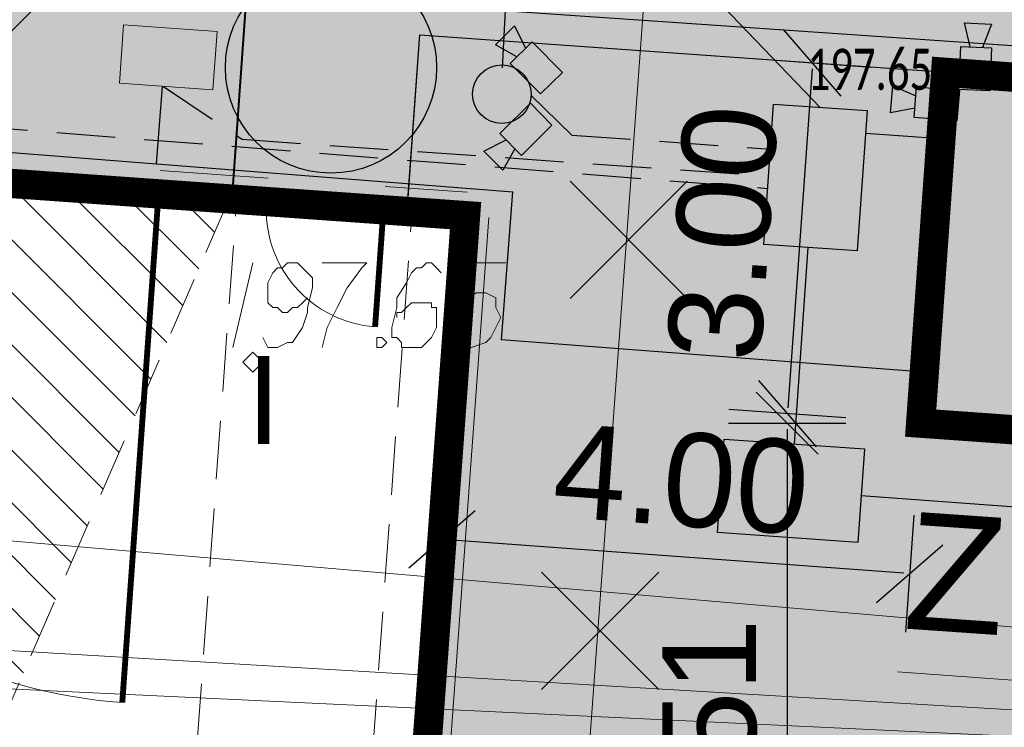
# Model space of a CAD drawing. Header units: metres. Extents: x 7431553 to 7432401, y 5544342 to 5544539.
# Tile 109 of 180: x 7432157 to 7432166, y 5544444 to 5544450. Entities that reach past the tile are written whole.
import ezdxf
from ezdxf.enums import TextEntityAlignment as Align
from ezdxf.lldxf.tags import DXFTag

# ---------------------------------------------------------------- set-up
doc = ezdxf.new("R2010")
doc.units = ezdxf.units.M
doc.header["$MEASUREMENT"] = 0
doc.linetypes.add('BG-PR90-PB-PZT-PZT01_2026_04_14$0$( Dashed )', pattern=[0.75, 0.5, -0.25])
doc.linetypes.add('BG-PR90-PB-PZT-PZT01_2026_04_14$0$BANKLINE8', pattern=[10, 8, -1, 0, -1])
for name, color, linetype, lineweight in [('BG-PR90-PB-PZT-PZT01_2026_04_14$0$B-widok', 200, 'Continuous', 9), ('BG-PR90-PB-PZT-PZT01_2026_04_14$0$D_obrzeze_5cm', 200, 'Continuous', 13), ('BG-PR90-PB-PZT-PZT01_2026_04_14$0$lampy', 30, 'Continuous', 30), ('BG-PR90-PB-PZT-PZT01_2026_04_14$0$MAPA DCP', 7, 'Continuous', 0), ('BG-PR90-PB-PZT-PZT01_2026_04_14$0$PROJ. OŚWIETLENIE', 30, 'Continuous', 30), ('BG-PR90-PB-PZT-PZT01_2026_04_14$0$PROJ. SIEĆ KABLOWA NN', 10, 'Continuous', 30), ('BG-PR90-PB-PZT-PZT01_2026_04_14$0$Teletechnika monitoring', 30, 'Continuous', 5), ('BG-PR90-PB-PZT-PZT01_2026_04_14$0$Teletechnika wewnętrzna', 30, 'Continuous', 5), ('BG-PR90-PB-PZT-PZT01_2026_04_14$0$Z-ogrodzenie', 41, 'Continuous', 20), ('PRIMETECH - OPISY', 7, 'Continuous', 13), ('PRIMETECH_XREF', 7, 'Continuous', 5)]:
    doc.layers.add(name, color=color, linetype=linetype, lineweight=lineweight)
for name, color, linetype in [('BG-PR90-PB-PZT-PZT01_2026_04_14$0$OPISY', 7, 'Continuous'), ('BG-PR90-PB-PZT-PZT01_2026_04_14$0$Z-budynki', 112, 'Continuous'), ('BG-PR90-PB-PZT-PZT01_2026_04_14$0$Z-wyburzenia', 10, 'Continuous'), ('BG-PR90-PB-PZT-PZT01_2026_04_14$0$Z-wymiarowanie', 43, 'Continuous'), ('BG-PR90-PB-PZT-PZT01_2026_04_14$0$Z_granica-inwestycji', 203, 'Continuous'), ('BG-PR90-PB-PZT-PZT01_2026_04_14$0$Z_granica-wlasnosci', 170, 'Continuous'), ('BG-PR90-PB-PZT-PZT01_2026_04_14$0$Z_szraf budynek', 32, 'Continuous'), ('BG-PR90-PB-PZT-PZT01_2026_04_14$0$Z_szraf drogi', 251, 'Continuous'), ('BG-PR90-PB-PZT-PZT01_2026_04_14$0$Z_szraf zielen', 72, 'Continuous')]:
    doc.layers.add(name, color=color, linetype=linetype)
doc.layers.add('PRIMETECH - POMOC', color=6, linetype='Continuous', lineweight=40, plot=False)
doc.styles.add('BG-PR90-PB-PZT-PZT01_2026_04_14$0$Arial', font='arial.ttf')
doc.styles.add('BG-PR90-PB-PZT-PZT01_2026_04_14$0$Standard', font='txt')
doc.styles.add('RPK_TAB_TXT_OPIS', font='arial.ttf', dxfattribs={"width": 0.8, "height": 3.5})
doc.linetypes.add('BG-PR90-PB-PZT-PZT01_2026_04_14$0$BGT', pattern='A,3.75,[133,ltypeshp.shx,S=0.1875,R=0,X=0,Y=0],3.75', length=7.5)
tags = doc.linetypes.add('BG-PR90-PB-PZT-PZT01_2026_04_14$0$COMM_LINE', pattern='A,0.5,-0.15,["COMM  ",BG-PR90-PB-PZT-PZT01_2026_04_14$0$Standard,S=0.09,R=0,X=-0.1,Y=-0.05],-0.36', length=1.01).pattern_tags.tags
tags[6] = DXFTag(74, 10)
doc.dimstyles.new('BG-PR90-PB-PZT-PZT01_2026_04_14$0$1-500', dxfattribs={"dimtxt": 0.8, "dimasz": 0.05, "dimexe": 0.009, "dimexo": 0.003125, "dimgap": 0.25, "dimtad": 1, "dimzin": 0, "dimdsep": 46, "dimtxsty": 'BG-PR90-PB-PZT-PZT01_2026_04_14$0$Arial', "dimblk1": 'BG-PR90-PB-PZT-PZT01_2026_04_14$0$ST', "dimblk2": 'BG-PR90-PB-PZT-PZT01_2026_04_14$0$ST', "dimsah": 1, "dimcen": 0, "dimse1": 1, "dimse2": 1, "dimclrd": 256, "dimclre": 256, "dimclrt": 256, "dimadec": 0, "dimazin": 0, "dimtfac": 1, "dimtdec": 0, "dimtix": 1, "dimtofl": 0, "dimtmove": 2, "dimatfit": 3, "dimldrblk": 'BG-PR90-PB-PZT-PZT01_2026_04_14$0$ST', "dimfxl": 1, "dimtolj": 1, "dimtzin": 0, "dimlwd": -1, "dimlwe": -1, "dimarcsym": 0})
doc.dimstyles.new('BG-PR90-PB-PZT-PZT01_2026_04_14$0$Standard', dxfattribs={"dimtxt": 0.18, "dimasz": 0.18, "dimexe": 0.18, "dimexo": 0.0625, "dimgap": 0.09, "dimtad": 0, "dimtih": 1, "dimtoh": 1, "dimdec": 4, "dimzin": 0, "dimdsep": 46, "dimtxsty": 'BG-PR90-PB-PZT-PZT01_2026_04_14$0$Standard', "dimcen": 0.09, "dimadec": 0, "dimazin": 0, "dimtfac": 1, "dimtdec": 4, "dimtofl": 0, "dimtmove": 0, "dimatfit": 3, "dimfxl": 1, "dimtolj": 1, "dimtzin": 0, "dimarcsym": 0})

# ---------------------------------------------------------------- blocks, each defined once
blk = doc.blocks.new('*U1982')
at = {"ltscale": 1000}
for p, q in [((-6.144, 8.745), (-6.144, 3.745)), ((-6.144, 6.245), (0, 0))]:
    blk.add_line(p, q, dxfattribs=at)
blk.add_circle((-6.144, 6.245), 2.5)
at = {"ltscale": 1000, "style": 'RPK_TAB_TXT_OPIS', "width": 0.8}
blk.add_attdef('OPIS_PION', text='', height=1, rotation=270, dxfattribs=at).set_placement((-6.144, 6.245), align=Align.BOTTOM_CENTER)
blk.add_attdef('NR_PIONU', text='', height=1, rotation=270, dxfattribs=at).set_placement((-6.644, 6.245), align=Align.TOP_CENTER)
blk = doc.blocks.new('BG-PR90-PB-PZT-PZT01_2026_04_14$0$Naddrwiną2025_v2klauzulap')
at = {"layer": 'BG-PR90-PB-PZT-PZT01_2026_04_14$0$MAPA DCP', "linetype": 'Continuous', "lineweight": 0, "transparency": 33554559}
blk.add_hatch(color=256, dxfattribs=at).paths.add_polyline_path([(7431714.2028, 5544575.3964), (7431714.2028, 5544575.3964), (7431714.2028, 5544575.3964), (7431714.2028, 5544575.3964), (7431714.2028, 5544575.4387), (7431714.1605, 5544575.4387), (7431714.1605, 5544575.4387), (7431714.1605, 5544575.3964), (7431714.1605, 5544575.3964), (7431714.1182, 5544575.3964), (7431714.1182, 5544575.3964), (7431714.1182, 5544575.3541), (7431714.1605, 5544575.3541), (7431714.1605, 5544575.3541), (7431714.1605, 5544575.3541), (7431714.1605, 5544575.3118), (7431714.2028, 5544575.3541), (7431714.2028, 5544575.3541), (7431714.2028, 5544575.3541), (7431714.2028, 5544575.3541), (7431714.2028, 5544575.3541)])
at = {"layer": 'BG-PR90-PB-PZT-PZT01_2026_04_14$0$MAPA DCP', "color": 1, "linetype": 'Continuous', "lineweight": 18, "transparency": 33554687}
for points in [[(7431735.4118, 5544677.5044), (7431733.7185, 5544662.5607), (7431731.2208, 5544660.3171), (7431726.3102, 5544659.0047), (7431722.7118, 5544657.3961), (7431720.8492, 5544633.8164), (7431719.6638, 5544603.1247), (7431716.9545, 5544571.5017), (7431706.7945, 5544564.4744), (7431707.0485, 5544557.7011)], [(7431713.6948, 5544555.4574), (7431717.2085, 5544559.9871), (7431718.4362, 5544580.7304), (7431719.8332, 5544603.5058), (7431722.0345, 5544638.3038), (7431724.1512, 5544656.3378), (7431725.6328, 5544659.6821), (7431730.2048, 5544661.4601)], [(7431730.4588, 5544661.1637), (7431726.1832, 5544659.5551), (7431724.4898, 5544656.3377), (7431722.2885, 5544638.3461), (7431720.1718, 5544603.5057), (7431718.6478, 5544580.6457), (7431717.6742, 5544559.9871), (7431713.7372, 5544555.2034)]]:
    blk.add_lwpolyline(points, dxfattribs=at)
at = {"layer": 'BG-PR90-PB-PZT-PZT01_2026_04_14$0$MAPA DCP', "linetype": 'Continuous', "lineweight": 18, "transparency": 33554687}
blk.add_lwpolyline([(7431770.0828, 5544504.8691), (7431766.1882, 5544504.9961), (7431732.5755, 5544512.4044), (7431709.8002, 5544513.8438), (7431713.1868, 5544561.4264), (7431714.1605, 5544575.3964), (7431721.1878, 5544574.8461), (7431726.8182, 5544654.0941), (7431726.9875, 5544656.7611), (7431734.0572, 5544656.2954), (7431734.6498, 5544665.3124), (7431734.9038, 5544669.2918), (7431748.7468, 5544668.2758), (7431734.9038, 5544669.2918), (7431735.4542, 5544677.5044)], dxfattribs=at)
at = {"layer": 'BG-PR90-PB-PZT-PZT01_2026_04_14$0$MAPA DCP', "color": 24, "linetype": 'Continuous', "lineweight": 18, "true_color": 0x9a3300, "transparency": 33554687}
blk.add_lwpolyline([(7431748.8738, 5544670.0114), (7431737.1898, 5544670.6887), (7431736.3432, 5544651.0884), (7431733.9302, 5544622.3864), (7431731.9405, 5544604.6064), (7431730.3742, 5544576.1161), (7431730.2472, 5544575.6081), (7431703.5348, 5544577.5554), (7431701.1642, 5544577.5977)], dxfattribs=at)
at = {"layer": 'BG-PR90-PB-PZT-PZT01_2026_04_14$0$MAPA DCP', "linetype": 'Continuous', "lineweight": 18, "transparency": 33554687}
for points in [[(7431673.8592, 5544657.3114), (7431726.8182, 5544654.0941), (7431721.1878, 5544574.8461), (7431714.1605, 5544575.3964), (7431713.1868, 5544561.4264), (7431668.6098, 5544564.6014), (7431669.0332, 5544570.4857), (7431669.5412, 5544576.5817), (7431670.7265, 5544580.5187), (7431669.7952, 5544596.8594), (7431673.1818, 5544646.7281)], [(7431715.4305, 5544573.6607), (7431715.3459, 5544573.5761), (7431715.4305, 5544573.4914), (7431715.5152, 5544573.5761)]]:
    blk.add_lwpolyline(points, close=True, dxfattribs=at)
at = {"layer": 'BG-PR90-PB-PZT-PZT01_2026_04_14$0$MAPA DCP', "linetype": 'Continuous', "lineweight": 9, "transparency": 33554687}
for points in [[(7431714.5838, 5544575.7351), (7431714.5838, 5544575.4387), (7431714.9225, 5544575.3541), (7431714.8378, 5544575.4811), (7431714.8378, 5544575.5657), (7431714.8802, 5544575.6504), (7431714.9648, 5544575.6504), (7431715.0495, 5544575.6927), (7431715.1342, 5544575.6504), (7431715.2188, 5544575.6081), (7431715.2612, 5544575.5657), (7431715.3035, 5544575.4387), (7431715.3035, 5544575.3541), (7431715.2612, 5544575.3117), (7431715.2188, 5544575.2694)], [(7431714.6685, 5544575.1847), (7431714.6262, 5544575.1424), (7431714.5839, 5544575.1001), (7431714.5839, 5544575.0578), (7431714.6262, 5544575.0154), (7431714.6262, 5544574.9731), (7431714.6685, 5544574.9307), (7431714.7532, 5544574.8884), (7431714.8802, 5544574.8038), (7431714.9648, 5544574.8038), (7431715.1342, 5544574.7614), (7431715.2188, 5544574.7614), (7431715.2188, 5544574.8038), (7431715.2612, 5544574.8461), (7431715.3035, 5544574.8461), (7431715.3035, 5544574.8884), (7431715.3035, 5544574.9731), (7431715.3035, 5544575.0154), (7431715.2612, 5544575.0578), (7431715.2188, 5544575.1001), (7431715.1342, 5544575.1424), (7431715.0919, 5544575.1424), (7431715.0495, 5544575.1424), (7431714.9648, 5544575.1424), (7431714.9648, 5544575.1001), (7431714.9225, 5544575.1001), (7431714.9225, 5544575.0154), (7431714.9225, 5544574.9731), (7431714.9225, 5544574.9307), (7431714.9648, 5544574.8884), (7431715.0072, 5544574.8461), (7431715.0072, 5544574.8038), (7431715.0495, 5544574.8038)], [(7431714.5838, 5544574.1687), (7431714.5838, 5544574.5497), (7431714.6262, 5544574.5074), (7431714.7955, 5544574.3804), (7431714.9648, 5544574.2957), (7431715.1342, 5544574.2111), (7431715.3035, 5544574.1687)], [(7431715.2188, 5544573.6607), (7431715.3035, 5544573.7031), (7431715.3035, 5544573.7877), (7431715.2612, 5544573.8724), (7431715.2612, 5544573.9147), (7431715.1342, 5544573.9994), (7431715.0072, 5544574.0417), (7431714.9648, 5544574.0417), (7431714.7955, 5544574.0841), (7431714.7108, 5544574.0841), (7431714.6685, 5544574.0417), (7431714.6262, 5544573.9994), (7431714.5839, 5544573.9571), (7431714.5839, 5544573.8724), (7431714.6262, 5544573.8301), (7431714.6262, 5544573.7877), (7431714.6685, 5544573.7454), (7431714.7532, 5544573.7031), (7431714.7955, 5544573.7031), (7431714.8379, 5544573.7031), (7431714.9225, 5544573.7031), (7431714.9648, 5544573.7454), (7431714.9648, 5544573.7877), (7431715.0072, 5544573.8301), (7431715.0072, 5544573.8724), (7431714.9648, 5544573.9147), (7431714.9648, 5544573.9571), (7431714.9225, 5544573.9994), (7431714.8802, 5544574.0417)], [(7431714.5838, 5544573.5761), (7431715.3035, 5544573.4067)]]:
    blk.add_lwpolyline(points, dxfattribs=at)
at = {"layer": 'BG-PR90-PB-PZT-PZT01_2026_04_14$0$MAPA DCP', "linetype": 'Continuous', "lineweight": 0, "transparency": 33554687}
blk.add_lwpolyline([(7431714.2028, 5544575.3964), (7431714.2028, 5544575.3964), (7431714.2028, 5544575.3964), (7431714.2028, 5544575.3964), (7431714.2028, 5544575.4387), (7431714.1605, 5544575.4387), (7431714.1605, 5544575.4387), (7431714.1605, 5544575.3964), (7431714.1605, 5544575.3964), (7431714.1182, 5544575.3964), (7431714.1182, 5544575.3964), (7431714.1182, 5544575.3541), (7431714.1605, 5544575.3541), (7431714.1605, 5544575.3541), (7431714.1605, 5544575.3541), (7431714.1605, 5544575.3118), (7431714.2028, 5544575.3541), (7431714.2028, 5544575.3541), (7431714.2028, 5544575.3541), (7431714.2028, 5544575.3541)], close=True, dxfattribs=at)
at = {"layer": 'BG-PR90-PB-PZT-PZT01_2026_04_14$0$MAPA DCP', "color": 94, "linetype": 'Continuous', "lineweight": 18, "true_color": 0x009a00, "transparency": 33554687}
for points in [[(7431714.1182, 5544574.6344), (7431714.1605, 5544575.3964), (7431714.6685, 5544575.3541)], [(7431715.1765, 5544575.3118), (7431716.1925, 5544575.2271)], [(7431716.7005, 5544575.1847), (7431717.2085, 5544575.1424), (7431717.7165, 5544575.1001)], [(7431718.2245, 5544575.0578), (7431719.2405, 5544574.9731)], [(7431714.0335, 5544573.1104), (7431714.0758, 5544573.6184), (7431714.0758, 5544574.1264)], [(7431713.9065, 5544571.5864), (7431713.9912, 5544572.6024)]]:
    blk.add_lwpolyline(points, dxfattribs=at)
at = {"layer": 'BG-PR90-PB-PZT-PZT01_2026_04_14$0$MAPA DCP', "linetype": 'Continuous', "lineweight": 9, "transparency": 33554687}
blk.add_lwpolyline([(7431715.2188, 5544574.6344), (7431715.2188, 5544574.6767), (7431715.2612, 5544574.7191), (7431715.3035, 5544574.6767), (7431715.3035, 5544574.6344), (7431715.2612, 5544574.6344)], close=True, dxfattribs=at)
blk = doc.blocks.new('BG-PR90-PB-PZT-PZT01_2026_04_14$0$PROJ. LAMPA OSW (1 500)')
at = {"layer": 'BG-PR90-PB-PZT-PZT01_2026_04_14$0$lampy'}
h = blk.add_hatch(color=256, dxfattribs=at)
edge = h.paths.add_edge_path()
edge.add_arc((0, 0), 1.803, 204.9148, 341.1453)
edge.add_arc((0.128, -2.415), 2.419, 49.2605, 136.7996)
blk.add_circle((0, 0), 1.803, dxfattribs=at)
blk = doc.blocks.new('BG-PR90-PB-PZT-PZT01_2026_04_14$0$ST')
at = {"color": 8}
blk.add_line((0, 10), (0, -10), dxfattribs=at)
blk.add_line((-5.3, -5.3), (5.3, 5.3))
blk = doc.blocks.new('*D12113')
at = {"layer": 'BG-PR90-PB-PZT-PZT01_2026_04_14$0$Z-wymiarowanie'}
blk.add_line((7432139.5463, 5544460.3604), (7432166.0986, 5544451.4927), dxfattribs=at)
at = {"layer": 'Defpoints', "color": 0, "linetype": 'Continuous', "lineweight": 100}
for p in [(7432138.748, 5544458.128), (7432166.1461, 5544451.4769), (7432165.3952, 5544449.2287)]:
    blk.add_point(p, dxfattribs=at)
at = {"layer": 'BG-PR90-PB-PZT-PZT01_2026_04_14$0$Z-wymiarowanie', "linetype": 'Continuous', "xscale": 0.05, "yscale": 0.05, "zscale": 0.05}
for p, rotation in [((7432139.4988, 5544460.3762), 161.5323479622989), ((7432166.1461, 5544451.4769), 341.5323479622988)]:
    blk.add_blockref('BG-PR90-PB-PZT-PZT01_2026_04_14$0$ST', p, dxfattribs=dict(at, rotation=rotation))
at = {"layer": 'BG-PR90-PB-PZT-PZT01_2026_04_14$0$Z-wymiarowanie', "linetype": 'Continuous', "insert": (7432153.031, 5544456.5511), "char_height": 0.8, "attachment_point": 5, "rotation": 341.53235, "style": 'BG-PR90-PB-PZT-PZT01_2026_04_14$0$Arial'}
blk.add_mtext('\\A1;28.09', dxfattribs=at)
blk = doc.blocks.new('*D12054')
at = {"layer": 'BG-PR90-PB-PZT-PZT01_2026_04_14$0$Z-wymiarowanie'}
blk.add_line((7431764.5945, 5544439.1034), (7431769.4821, 5544438.7549), dxfattribs=at)
at = {"layer": 'Defpoints', "color": 0, "linetype": 'Continuous', "lineweight": 100}
for p in [(7431765.0924, 5544446.789), (7431770.0797, 5544446.4334), (7431769.532, 5544438.7513)]:
    blk.add_point(p, dxfattribs=at)
at = {"layer": 'BG-PR90-PB-PZT-PZT01_2026_04_14$0$Z-wymiarowanie', "linetype": 'Continuous', "xscale": 0.05, "yscale": 0.05, "zscale": 0.05}
for p, rotation in [((7431764.5447, 5544439.1069), 175.9215772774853), ((7431769.532, 5544438.7513), 355.9215772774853)]:
    blk.add_blockref('BG-PR90-PB-PZT-PZT01_2026_04_14$0$ST', p, dxfattribs=dict(at, rotation=rotation))
at = {"layer": 'BG-PR90-PB-PZT-PZT01_2026_04_14$0$Z-wymiarowanie', "linetype": 'Continuous', "insert": (7431767.0851, 5544439.5859), "char_height": 0.8, "attachment_point": 5, "rotation": 355.92158, "style": 'BG-PR90-PB-PZT-PZT01_2026_04_14$0$Arial'}
blk.add_mtext('\\A1;5.00', dxfattribs=at)
blk = doc.blocks.new('*D12057')
at = {"layer": 'BG-PR90-PB-PZT-PZT01_2026_04_14$0$Z-wymiarowanie'}
blk.add_line((7431764.1367, 5544449.4137), (7431763.9304, 5544446.521), dxfattribs=at)
at = {"layer": 'Defpoints', "color": 0, "linetype": 'Continuous', "lineweight": 100}
for p in [(7431765.2773, 5544449.3825), (7431763.9268, 5544446.4711), (7431765.064, 5544446.3901)]:
    blk.add_point(p, dxfattribs=at)
at = {"layer": 'BG-PR90-PB-PZT-PZT01_2026_04_14$0$Z-wymiarowanie', "linetype": 'Continuous', "xscale": 0.05, "yscale": 0.05, "zscale": 0.05}
for p, rotation in [((7431764.1402, 5544449.4635), 85.92157703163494), ((7431763.9268, 5544446.4711), 265.9215770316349)]:
    blk.add_blockref('BG-PR90-PB-PZT-PZT01_2026_04_14$0$ST', p, dxfattribs=dict(at, rotation=rotation))
at = {"layer": 'BG-PR90-PB-PZT-PZT01_2026_04_14$0$Z-wymiarowanie', "linetype": 'Continuous', "insert": (7431763.3765, 5544448.0142), "char_height": 0.8, "attachment_point": 5, "rotation": 85.92158, "style": 'BG-PR90-PB-PZT-PZT01_2026_04_14$0$Arial'}
blk.add_mtext('\\A1;3.00', dxfattribs=at)
blk = doc.blocks.new('*D12058')
at = {"layer": 'BG-PR90-PB-PZT-PZT01_2026_04_14$0$Z-wymiarowanie'}
blk.add_line((7431763.924, 5544446.3401), (7431763.924, 5544440.9307), dxfattribs=at)
at = {"layer": 'Defpoints', "color": 0, "linetype": 'Continuous', "lineweight": 100}
for p in [(7431765.064, 5544446.3901), (7431763.924, 5544440.8807), (7431764.7277, 5544440.8807)]:
    blk.add_point(p, dxfattribs=at)
at = {"layer": 'BG-PR90-PB-PZT-PZT01_2026_04_14$0$Z-wymiarowanie', "linetype": 'Continuous', "xscale": 0.05, "yscale": 0.05, "zscale": 0.05}
for p, rotation in [((7431763.924, 5544446.3901), 90), ((7431763.924, 5544440.8807), 270)]:
    blk.add_blockref('BG-PR90-PB-PZT-PZT01_2026_04_14$0$ST', p, dxfattribs=dict(at, rotation=rotation))
at = {"layer": 'BG-PR90-PB-PZT-PZT01_2026_04_14$0$Z-wymiarowanie', "linetype": 'Continuous', "insert": (7431763.2655, 5544443.6354), "char_height": 0.8, "attachment_point": 5, "rotation": 90, "style": 'BG-PR90-PB-PZT-PZT01_2026_04_14$0$Arial'}
blk.add_mtext('\\A1;5.51', dxfattribs=at)
blk = doc.blocks.new('*D12059')
at = {"layer": 'BG-PR90-PB-PZT-PZT01_2026_04_14$0$Z-wymiarowanie'}
blk.add_line((7431764.9204, 5544445.1101), (7431761.0283, 5544445.3941), dxfattribs=at)
at = {"layer": 'Defpoints', "color": 0, "linetype": 'Continuous', "lineweight": 100}
for p in [(7431761.0761, 5544446.7359), (7431765.064, 5544446.3901), (7431760.9785, 5544445.3977)]:
    blk.add_point(p, dxfattribs=at)
at = {"layer": 'BG-PR90-PB-PZT-PZT01_2026_04_14$0$Z-wymiarowanie', "linetype": 'Continuous', "xscale": 0.05, "yscale": 0.05, "zscale": 0.05}
for p, rotation in [((7431760.9785, 5544445.3977), 175.8270155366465), ((7431764.9703, 5544445.1065), 355.8270155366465)]:
    blk.add_blockref('BG-PR90-PB-PZT-PZT01_2026_04_14$0$ST', p, dxfattribs=dict(at, rotation=rotation))
at = {"layer": 'BG-PR90-PB-PZT-PZT01_2026_04_14$0$Z-wymiarowanie', "linetype": 'Continuous', "insert": (7431763.0223, 5544445.9088), "char_height": 0.8, "attachment_point": 5, "rotation": 355.82702, "style": 'BG-PR90-PB-PZT-PZT01_2026_04_14$0$Arial'}
blk.add_mtext('\\A1;4.00', dxfattribs=at)
blk = doc.blocks.new('*D12079')
at = {"layer": 'BG-PR90-PB-PZT-PZT01_2026_04_14$0$Z-wymiarowanie'}
blk.add_line((7431764.8797, 5544443.1032), (7431769.7673, 5544442.7547), dxfattribs=at)
at = {"layer": 'Defpoints', "color": 0, "linetype": 'Continuous', "lineweight": 100}
for p in [(7431765.064, 5544446.3901), (7431770.0513, 5544446.0345), (7431769.8172, 5544442.7511)]:
    blk.add_point(p, dxfattribs=at)
at = {"layer": 'BG-PR90-PB-PZT-PZT01_2026_04_14$0$Z-wymiarowanie', "linetype": 'Continuous', "xscale": 0.05, "yscale": 0.05, "zscale": 0.05}
for p, rotation in [((7431764.8298, 5544443.1067), 175.9215772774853), ((7431769.8172, 5544442.7511), 355.9215772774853)]:
    blk.add_blockref('BG-PR90-PB-PZT-PZT01_2026_04_14$0$ST', p, dxfattribs=dict(at, rotation=rotation))
at = {"layer": 'BG-PR90-PB-PZT-PZT01_2026_04_14$0$Z-wymiarowanie', "linetype": 'Continuous', "insert": (7431767.3703, 5544443.5857), "char_height": 0.8, "attachment_point": 5, "rotation": 355.92158, "style": 'BG-PR90-PB-PZT-PZT01_2026_04_14$0$Arial'}
blk.add_mtext('\\A1;5.00', dxfattribs=at)
blk = doc.blocks.new('BG-PR90-PB-PZT-PZT01_2026_04_14$0$ertert')
at = {"layer": 'BG-PR90-PB-PZT-PZT01_2026_04_14$0$Z-wymiarowanie'}
for base, p1, p2, angle, picture, middle in [((-48.9738, -17.3165), (-47.6234, -14.4051), (-47.8367, -17.3976), 265.92158, '*D12057', (-49.5242, -15.7734)), ((-51.9222, -18.3899), (-47.8367, -17.3976), (-51.8246, -17.0517), 175.82702, '*D12059', (-49.8784, -17.8788)), ((-43.3687, -25.0363), (-47.8083, -16.9986), (-42.8209, -17.3542), 355.92158, '*D12054', (-45.8155, -24.2017)), ((-48.9767, -22.9069), (-47.8367, -17.3976), (-48.1729, -22.9069), 90, '*D12058', (-49.6352, -20.1522))]:
    dim = blk.add_linear_dim(base=base, p1=p1, p2=p2, angle=angle, dimstyle='BG-PR90-PB-PZT-PZT01_2026_04_14$0$1-500', dxfattribs=at)
    dim.commit()
    dim.dimension.update_dxf_attribs({"geometry": picture, "text_midpoint": middle, "insert": (-7431812.9007, -5544463.7876)})
dim = blk.add_aligned_dim(p1=(-47.8367, -17.3976), p2=(-42.8494, -17.7532), distance=-3.2916, dimstyle='BG-PR90-PB-PZT-PZT01_2026_04_14$0$1-500', override={"dimtxt": 0.8}, dxfattribs=at)
dim.commit()
dim.dimension.update_dxf_attribs({"geometry": '*D12079', "text_midpoint": (-45.5303, -20.2019), "insert": (-7431812.9007, -5544463.7876)})
blk = doc.blocks.new('BG-PR90-PB-PZT-PZT01_2026_04_14')
at = {"layer": 'BG-PR90-PB-PZT-PZT01_2026_04_14$0$Z-ogrodzenie'}
h = blk.add_hatch(color=256, dxfattribs=at)
h.dxf.hatch_style = 1
h.paths.add_polyline_path([(7432158.2254, 5544449.2888), (7432159.0234, 5544449.2319), (7432159.059, 5544449.7307), (7432158.261, 5544449.7876)])
h.paths.add_polyline_path([(7432150.3002, 5544449.8539), (7432149.5023, 5544449.9108), (7432149.5378, 5544450.4096), (7432150.3358, 5544450.3527)])
at = {"layer": 'BG-PR90-PB-PZT-PZT01_2026_04_14$0$Z_szraf budynek', "true_color": 0xf4b300}
h = blk.add_hatch(color=40, dxfattribs=at)
h.dxf.hatch_style = 1
h.paths.add_polyline_path([(7432165.064, 5544446.3901), (7432165.2773, 5544449.3825), (7432170.2647, 5544449.0269), (7432170.0513, 5544446.0345)])
at = {"layer": 'BG-PR90-PB-PZT-PZT01_2026_04_14$0$Z_szraf drogi', "true_color": 0xb2b2b2}
h = blk.add_hatch(color=253, dxfattribs=at)
h.dxf.hatch_style = 1
h.paths.add_polyline_path([(7432149.21, 5544449.0083), (7432151.0382, 5544474.6479), (7432152.0436, 5544474.5762), (7432156.0335, 5544474.2917), (7432158.0906, 5544474.149), (7432163.5143, 5544473.7583, 0.414214), (7432165.1172, 5544475.1478), (7432166.1569, 5544489.7297), (7432206.056, 5544486.8848), (7432205.0603, 5544472.9202, 0.414214), (7432205.9866, 5544471.8516), (7432206.9841, 5544471.7805, 0.414214), (7432208.0527, 5544472.7069), (7432209.0484, 5544486.6714), (7432225.0079, 5544485.5335), (7432221.9413, 5544442.5257), (7432205.9792, 5544443.6638), (7432206.4991, 5544450.9547, 0.414214), (7432204.6464, 5544453.0919), (7432203.9495, 5544453.1415), (7432203.9495, 5544453.1415), (7432204.1985, 5544456.6327), (7432186.244, 5544457.9129), (7432185.9951, 5544454.4217), (7432185.9951, 5544454.4217), (7432179.7042, 5544454.8703), (7432162.7472, 5544456.0794, 0.414214), (7432159.5414, 5544453.3003), (7432159.3992, 5544451.3054), (7432159.1851, 5544448.3022), (7432159.185, 5544448.3014)])
h.paths.add_polyline_path([(7432185.9951, 5544454.4217), (7432186.244, 5544457.9129), (7432204.1985, 5544456.6327), (7432203.9495, 5544453.1415), (7432199.6172, 5544453.4505), (7432199.5847, 5544453.6533), (7432199.4269, 5544453.8308), (7432199.3944, 5544453.8674), (7432199.2797, 5544453.8755), (7432199.0802, 5544453.8898), (7432198.9655, 5544453.8979), (7432198.9282, 5544453.8664), (7432198.7468, 5544453.713), (7432198.6859, 5544453.5169), (7432196.0263, 5544453.7065), (7432195.9938, 5544453.9093), (7432195.836, 5544454.0868), (7432195.8036, 5544454.1234), (7432195.6888, 5544454.1316), (7432195.4893, 5544454.1458), (7432195.3746, 5544454.154), (7432195.3373, 5544454.1224), (7432195.1559, 5544453.9691), (7432195.095, 5544453.7729)])
at = {"layer": 'BG-PR90-PB-PZT-PZT01_2026_04_14$0$Z_szraf drogi', "true_color": 0xcec5c0}
h = blk.add_hatch(color=9, dxfattribs=at)
h.dxf.hatch_style = 1
h.paths.add_polyline_path([(7432159.1851, 5544448.3022), (7432159.3992, 5544451.3054), (7432165.384, 5544450.8787), (7432167.8777, 5544450.7009), (7432170.3713, 5544450.5231), (7432179.3485, 5544449.883), (7432179.7042, 5544454.8703), (7432195.095, 5544453.7729), (7432194.9542, 5544453.3195, 0.236707), (7432194.3755, 5544452.5209, 0.045549), (7432194.3613, 5544452.3214, 0.361838), (7432195.2834, 5544451.2577, 0.462564), (7432196.5611, 5544452.3432, 0.004963), (7432196.5609, 5544452.3651, 0.236707), (7432196.1013, 5544453.2377), (7432196.0263, 5544453.7065), (7432198.6859, 5544453.5169), (7432198.5451, 5544453.0635, 0.236707), (7432197.9664, 5544452.2649, 0.045549), (7432197.9522, 5544452.0654, 0.361838), (7432198.8743, 5544451.0016, 0.414214), (7432200.1375, 5544451.9095, 0.040576), (7432200.152, 5544452.0872, 0.004963), (7432200.1517, 5544452.109, 0.236707), (7432199.6922, 5544452.9817), (7432199.6172, 5544453.4505), (7432200.8043, 5544453.3658), (7432200.591, 5544450.3734), (7432193.6087, 5544450.8713), (7432193.7154, 5544452.3675), (7432181.0937, 5544453.2674), (7432180.7381, 5544448.2801), (7432179.2419, 5544448.3868), (7432173.2571, 5544448.8135), (7432160.7887, 5544449.7025), (7432160.6813, 5544448.1956), (7432160.6813, 5544448.1953), (7432159.185, 5544448.3014)])
at = {"layer": 'BG-PR90-PB-PZT-PZT01_2026_04_14$0$Z_szraf drogi', "true_color": 0xb2b2b2}
h = blk.add_hatch(dxfattribs=at)
h.set_pattern_fill('ANSI31', color=253, scale=0.1, angle=90)
h.set_pattern_definition([(135, (7432092.63, 5544410.70457), (-0.2245064, -0.2245064), [])])
edge = h.paths.add_edge_path()
edge.add_line((7432092.63, 5544413.08), (7432093.0374, 5544419.327))
edge.add_line((7432093.0374, 5544419.327), (7432095.8626, 5544419.1427))
edge.add_line((7432095.8626, 5544419.1427), (7432108.94, 5544418.17))
edge.add_line((7432108.94, 5544418.17), (7432143.3041, 5544415.7198))
edge.add_ellipse((7432143.7308, 5544421.7046), major_axis=(6, 0), ratio=1, start_angle=265.92158, end_angle=355.92158)
edge.add_line((7432149.7156, 5544421.2778), (7432151.181, 5544441.8302))
edge.add_line((7432151.181, 5544441.8302), (7432149.2104, 5544449.0135))
edge.add_line((7432149.21, 5544449.0083), (7432159.1617, 5544448.3039))
edge.add_line((7432159.1617, 5544448.3039), (7432156.1623, 5544441.3898))
edge.add_line((7432156.1623, 5544441.3898), (7432154.7029, 5544420.9222))
edge.add_ellipse((7432143.7308, 5544421.7046), major_axis=(-11, 0), ratio=1, start_angle=445.92158, end_angle=535.92158, ccw=False)
edge.add_line((7432142.9485, 5544410.7324), (7432134.502, 5544411.3347))
edge.add_line((7432134.502, 5544411.3347), (7432134.51, 5544411.42))
edge.add_line((7432134.51, 5544411.42), (7432127.85, 5544412.19))
edge.add_line((7432127.85, 5544412.19), (7432127.81, 5544411.96))
edge.add_line((7432127.81, 5544411.96), (7432111.81, 5544413.98))
edge.add_line((7432111.81, 5544413.98), (7432111.78, 5544414.12))
edge.add_line((7432111.78, 5544414.12), (7432106.06, 5544414.83))
edge.add_line((7432106.06, 5544414.83), (7432105.84, 5544411.51))
edge.add_line((7432105.84, 5544411.51), (7432096.07, 5544413.06))
edge.add_line((7432096.07, 5544413.06), (7432092.63, 5544413.08))
at = {"layer": 'BG-PR90-PB-PZT-PZT01_2026_04_14$0$Z_szraf zielen', "true_color": 0xb0d592}
h = blk.add_hatch(color=63, dxfattribs=at)
h.dxf.hatch_style = 1
h.paths.add_polyline_path([(7432147.21, 5544449.15), (7432150.41, 5544493.74), (7432156.27, 5544493.32), (7432162.4, 5544492.78), (7432166.34, 5544491.62), (7432182.67, 5544492.54), (7432242.5247, 5544488.4588), (7432243.1, 5544488.46), (7432239.91, 5544435.52), (7432160.67, 5544441.17), (7432161.18, 5544448.16), (7432160.6813, 5544448.1953), (7432160.6813, 5544448.1956), (7432160.7887, 5544449.7025), (7432165.2773, 5544449.3825), (7432165.064, 5544446.3901), (7432170.0513, 5544446.0345), (7432170.0797, 5544446.4334), (7432172.5652, 5544446.2562), (7432173.0721, 5544446.2201), (7432180.5532, 5544445.6867), (7432180.7381, 5544448.2801), (7432180.7819, 5544448.9825), (7432181.0937, 5544453.2674), (7432193.7154, 5544452.3675), (7432193.6087, 5544450.8713), (7432200.591, 5544450.3734), (7432200.8043, 5544453.3658), (7432203.9495, 5544453.1415), (7432204.6464, 5544453.0919, -0.414214), (7432206.4991, 5544450.9547), (7432205.9792, 5544443.6638), (7432221.9413, 5544442.5257), (7432225.0079, 5544485.5335), (7432209.0484, 5544486.6714), (7432208.0527, 5544472.7069, -0.414214), (7432206.9841, 5544471.7805), (7432205.9866, 5544471.8516, -0.414214), (7432205.0603, 5544472.9202), (7432206.056, 5544486.8848), (7432206.1627, 5544488.381), (7432166.2636, 5544491.2259), (7432166.1569, 5544489.7297), (7432165.1612, 5544475.7651), (7432165.1172, 5544475.1478, -0.414214), (7432163.5143, 5544473.7583), (7432158.0906, 5544474.149), (7432158.4332, 5544479.291), (7432158.4312, 5544479.2633), (7432151.4182, 5544479.7596), (7432151.4182, 5544479.7596), (7432151.0382, 5544474.6479), (7432149.21, 5544449.0083)])
at = {"layer": 'BG-PR90-PB-PZT-PZT01_2026_04_14$0$B-widok', "linetype": 'Continuous'}
blk.add_lwpolyline([(7432159.1851, 5544448.3022), (7432159.5414, 5544453.3003, -0.414214), (7432162.7472, 5544456.0794), (7432162.7472, 5544456.0794)], format="xyb", dxfattribs=at)
blk.add_lwpolyline([(7432159.1851, 5544448.3022), (7432159.5414, 5544453.3003, -0.414214), (7432162.7472, 5544456.0794), (7432162.7472, 5544456.0794)], format="xyb", dxfattribs=at)
blk.add_arc((7432160.4791, 5544448.21), 1, 175.92149, 265.92152, dxfattribs=at)
at = {"layer": 'BG-PR90-PB-PZT-PZT01_2026_04_14$0$D_obrzeze_5cm'}
blk.add_line((7432160.7887, 5544449.7025), (7432160.6813, 5544448.1956), dxfattribs=at)
blk.add_line((7432160.7887, 5544449.7025), (7432160.6813, 5544448.1956), dxfattribs=at)
at = {"layer": 'BG-PR90-PB-PZT-PZT01_2026_04_14$0$D_obrzeze_5cm', "linetype": 'BG-PR90-PB-PZT-PZT01_2026_04_14$0$( Dashed )'}
for p, q in [((7432156.3238, 5544408.5113), (7432159.2267, 5544448.2984)), ((7432157.818, 5544408.3782), (7432160.7229, 5544448.1924))]:
    blk.add_line(p, q, dxfattribs=at)
at = {"layer": 'BG-PR90-PB-PZT-PZT01_2026_04_14$0$D_obrzeze_5cm', "lineweight": 40, "elevation": 10.08}
blk.add_lwpolyline([(7432200.8043, 5544453.3658), (7432179.7042, 5544454.8703), (7432179.3485, 5544449.883), (7432165.3937, 5544450.8742), (7432165.7496, 5544455.8653), (7432162.7356, 5544456.0802, 0.415343), (7432159.5414, 5544453.3003), (7432159.1851, 5544448.3022)], format="xyb", dxfattribs=at)
at = {"layer": 'BG-PR90-PB-PZT-PZT01_2026_04_14$0$D_obrzeze_5cm'}
blk.add_lwpolyline([(7432158.2254, 5544449.2888), (7432159.0234, 5544449.2319), (7432159.059, 5544449.7307), (7432158.261, 5544449.7876)], close=True, dxfattribs=at)
blk.add_lwpolyline([(7432158.2254, 5544449.2888), (7432159.0234, 5544449.2319), (7432159.059, 5544449.7307), (7432158.261, 5544449.7876)], close=True, dxfattribs=at)
at = {"layer": 'BG-PR90-PB-PZT-PZT01_2026_04_14$0$D_obrzeze_5cm', "elevation": 10.08}
blk.add_lwpolyline([(7432158.2254, 5544449.2888), (7432159.0234, 5544449.2319), (7432159.059, 5544449.7307), (7432158.261, 5544449.7876)], close=True, dxfattribs=at)
at = {"layer": 'BG-PR90-PB-PZT-PZT01_2026_04_14$0$D_obrzeze_5cm', "lineweight": 30}
blk.add_lwpolyline([(7432160.6826, 5544448.2147), (7432160.7887, 5544449.7025), (7432165.2773, 5544449.3825)], dxfattribs=at)
at = {"layer": 'BG-PR90-PB-PZT-PZT01_2026_04_14$0$D_obrzeze_5cm'}
blk.add_lwpolyline([(7432180.7381, 5544448.2801), (7432160.7859, 5544449.7027)], dxfattribs=at)
blk.add_lwpolyline([(7432180.7381, 5544448.2801), (7432160.7859, 5544449.7027)], dxfattribs=at)
at = {"layer": 'BG-PR90-PB-PZT-PZT01_2026_04_14$0$D_obrzeze_5cm', "linetype": 'BG-PR90-PB-PZT-PZT01_2026_04_14$0$( Dashed )'}
blk.add_lwpolyline([(7432149.21, 5544449.0083), (7432159.1617, 5544448.3039), (7432156.1623, 5544441.3898), (7432154.7029, 5544420.9222, -0.414214), (7432142.9485, 5544410.7324), (7432134.502, 5544411.3347), (7432134.51, 5544411.42), (7432127.85, 5544412.19), (7432127.81, 5544411.96), (7432111.81, 5544413.98), (7432111.78, 5544414.12), (7432106.06, 5544414.83), (7432105.84, 5544411.51), (7432096.07, 5544413.06), (7432092.63, 5544413.08), (7432093.0374, 5544419.327), (7432095.8626, 5544419.1427), (7432108.94, 5544418.17), (7432143.3041, 5544415.7198, 0.414214), (7432149.7156, 5544421.2778), (7432151.181, 5544441.8302), (7432149.2104, 5544449.0135)], format="xyb", dxfattribs=at)
at = {"layer": 'BG-PR90-PB-PZT-PZT01_2026_04_14$0$PROJ. OŚWIETLENIE'}
blk.add_line((7432161.5365, 5544450.2595), (7432161.4924, 5544449.4211), dxfattribs=at)
blk.add_circle((7432161.4902, 5544449.1959), 0.25, dxfattribs=at)
at = {"layer": 'BG-PR90-PB-PZT-PZT01_2026_04_14$0$PROJ. SIEĆ KABLOWA NN'}
for p, q in [((7432171.7145, 5544449.2058), (7432159.5073, 5544450.0449)), ((7432158.5423, 5544448.6018, 10.08), (7432158.5929, 5544449.2626, 10.08)), ((7432161.4878, 5544447.101), (7432161.5845, 5544448.3626)), ((7432165.0949, 5544446.8243), (7432161.4878, 5544447.101))]:
    blk.add_line(p, q, dxfattribs=at)
for points in [[(7432149.8788, 5544449.884), (7432150.1105, 5544449.2647), (7432158.5423, 5544448.6018)], [(7432158.5423, 5544448.6018), (7432161.5845, 5544448.3626)]]:
    blk.add_lwpolyline(points, dxfattribs=at)
at = {"layer": 'BG-PR90-PB-PZT-PZT01_2026_04_14$0$Teletechnika monitoring', "color": 30, "linetype": 'Continuous', "lineweight": 30}
for points in [[(7432165.4867, 5544449.5994), (7432165.4383, 5544449.8039), (7432165.6683, 5544449.7942), (7432165.5914, 5544449.5945)], [(7432161.6182, 5544449.5148), (7432161.4351, 5544449.618), (7432161.5984, 5544449.7803), (7432161.6928, 5544449.5883)], [(7432165.0141, 5544449.0777), (7432164.8079, 5544449.0375), (7432164.8268, 5544449.2669), (7432165.0232, 5544449.1821)], [(7432161.6006, 5544448.7308), (7432161.4974, 5544448.5477), (7432161.3351, 5544448.711), (7432161.5271, 5544448.8054)]]:
    blk.add_lwpolyline(points, dxfattribs=at)
for points in [[(7432161.8199, 5544449.1979), (7432161.5616, 5544449.4587), (7432161.7479, 5544449.6432), (7432162.0062, 5544449.3824)], [(7432165.391, 5544449.2362), (7432165.4071, 5544449.6029), (7432165.669, 5544449.5913), (7432165.6529, 5544449.2247)], [(7432165.3732, 5544448.9675), (7432165.0075, 5544448.9983), (7432165.0295, 5544449.2596), (7432165.3952, 5544449.2287)], [(7432161.9175, 5544448.9325), (7432161.6567, 5544448.6742), (7432161.4722, 5544448.8605), (7432161.733, 5544449.1187)]]:
    blk.add_lwpolyline(points, close=True, dxfattribs=at)
at = {"layer": 'BG-PR90-PB-PZT-PZT01_2026_04_14$0$Teletechnika wewnętrzna', "linetype": 'BG-PR90-PB-PZT-PZT01_2026_04_14$0$COMM_LINE', "lineweight": 30, "ltscale": 4}
for points, elevation in [([(7432161.7272, 5544451.6642), (7432164.2074, 5544449.0837)], -20.16), ([(7432164.6064, 5544449.0559), (7432164.5229, 5544447.8588), (7432163.7249, 5544447.9144), (7432163.8083, 5544449.1115), (7432164.6064, 5544449.0559)], -10.08), ([(7432164.1024, 5544447.8881), (7432163.9856, 5544446.2124)], -10.08), ([(7432164.5285, 5544445.3726), (7432163.3314, 5544445.456), (7432163.387, 5544446.2541), (7432164.5841, 5544446.1706), (7432164.5285, 5544445.3726)], -10.08), ([(7432164.5563, 5544445.7716), (7432175.0277, 5544445.0047)], -10.08)]:
    blk.add_lwpolyline(points, dxfattribs=dict(at, elevation=elevation))
at = {"layer": 'BG-PR90-PB-PZT-PZT01_2026_04_14$0$Teletechnika wewnętrzna', "linetype": 'BG-PR90-PB-PZT-PZT01_2026_04_14$0$( Dashed )', "lineweight": 30}
for points in [[(7432149.8801, 5544449.8824), (7432150.2137, 5544449.4572), (7432163.7582, 5544448.3923)], [(7432158.6033, 5544449.2604), (7432159.2736, 5544448.8111), (7432163.7656, 5544448.4979)], [(7432161.7399, 5544449.1856), (7432162.0881, 5544448.8465), (7432163.7816, 5544448.7284)]]:
    blk.add_lwpolyline(points, dxfattribs=at)
at = {"layer": 'BG-PR90-PB-PZT-PZT01_2026_04_14$0$Teletechnika wewnętrzna', "linetype": 'BG-PR90-PB-PZT-PZT01_2026_04_14$0$BANKLINE8', "lineweight": 30, "ltscale": 0.1, "elevation": -10.08}
blk.add_lwpolyline([(7432164.5929, 5544448.8625), (7432165.237, 5544448.8176)], dxfattribs=at)
at = {"layer": 'BG-PR90-PB-PZT-PZT01_2026_04_14$0$Z-budynki', "const_width": 0.25}
blk.add_lwpolyline([(7432165.064, 5544446.3901), (7432165.2773, 5544449.3825), (7432170.2647, 5544449.0269), (7432170.0513, 5544446.0345)], close=True, dxfattribs=at)
at = {"layer": 'BG-PR90-PB-PZT-PZT01_2026_04_14$0$Z-ogrodzenie', "elevation": 10.08}
blk.add_lwpolyline([(7432158.2254, 5544449.2888), (7432159.0234, 5544449.2319), (7432159.059, 5544449.7307), (7432158.261, 5544449.7876)], close=True, dxfattribs=at)
at = {"layer": 'BG-PR90-PB-PZT-PZT01_2026_04_14$0$Z-ogrodzenie', "linetype": 'BG-PR90-PB-PZT-PZT01_2026_04_14$0$BGT', "lineweight": 20, "ltscale": 0.4}
for points in [[(7432159.4959, 5544448.4798), (7432158.574, 5544448.546)], [(7432161.1942, 5544448.3595), (7432160.4933, 5544448.4095)], [(7432244.9667, 5544435.36), (7432160.884, 5544441.3552), (7432161.3795, 5544448.1454)]]:
    blk.add_lwpolyline(points, dxfattribs=at)
at = {"layer": 'BG-PR90-PB-PZT-PZT01_2026_04_14$0$Z-ogrodzenie', "linetype": 'BG-PR90-PB-PZT-PZT01_2026_04_14$0$BGT', "lineweight": 20, "ltscale": 2, "const_width": 0.05}
for points in [[(7432158.5596, 5544448.3457), (7432158.2502, 5544444.0067)], [(7432160.4791, 5544448.21), (7432160.408, 5544447.2125)]]:
    blk.add_lwpolyline(points, dxfattribs=at)
at = {"layer": 'BG-PR90-PB-PZT-PZT01_2026_04_14$0$Z-ogrodzenie', "linetype": 'BG-PR90-PB-PZT-PZT01_2026_04_14$0$BGT', "lineweight": 20, "ltscale": 2}
blk.add_arc((7432158.5596, 5544448.3457), 4.35, 175.92158, 265.92158, dxfattribs=at)
at = {"layer": 'BG-PR90-PB-PZT-PZT01_2026_04_14$0$Z-wyburzenia', "lineweight": 35}
for points in [[(7432162.0718, 5544448.4536), (7432163.0718, 5544447.4536)], [(7432163.0718, 5544448.4536), (7432162.0718, 5544447.4536)], [(7432161.8287, 5544445.1179), (7432162.8287, 5544444.1179)], [(7432162.8287, 5544445.1179), (7432161.8287, 5544444.1179)]]:
    blk.add_lwpolyline(points, dxfattribs=at)
at = {"layer": 'BG-PR90-PB-PZT-PZT01_2026_04_14$0$Z_granica-wlasnosci', "color": 5, "true_color": 0x1414ff, "const_width": 0.25}
blk.add_lwpolyline([(7432243.1, 5544488.46), (7432239.91, 5544435.52), (7432160.67, 5544441.17), (7432161.18, 5544448.16), (7432147.21, 5544449.15), (7432150.41, 5544493.74), (7432156.27, 5544493.32), (7432162.4, 5544492.78), (7432166.34, 5544491.62), (7432182.67, 5544492.54), (7432242.5247, 5544488.4588)], close=True, dxfattribs=at)
blk.add_lwpolyline([(7432243.1, 5544488.46), (7432239.91, 5544435.52), (7432160.67, 5544441.17), (7432161.18, 5544448.16), (7432147.21, 5544449.15), (7432150.41, 5544493.74), (7432156.27, 5544493.32), (7432162.4, 5544492.78), (7432166.34, 5544491.62), (7432182.67, 5544492.54), (7432242.5247, 5544488.4588)], close=True, dxfattribs=at)
blk.add_lwpolyline([(7432243.1, 5544488.46), (7432239.91, 5544435.52), (7432160.67, 5544441.17), (7432161.18, 5544448.16), (7432147.21, 5544449.15), (7432150.41, 5544493.74), (7432156.27, 5544493.32), (7432162.4, 5544492.78), (7432166.34, 5544491.62), (7432182.67, 5544492.54), (7432242.5247, 5544488.4588)], close=True, dxfattribs=at)
at = {"layer": 'BG-PR90-PB-PZT-PZT01_2026_04_14$0$lampy', "xscale": 0.4999999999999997, "yscale": 0.4999999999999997, "zscale": 0.5, "rotation": 258.8761253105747}
blk.add_blockref('BG-PR90-PB-PZT-PZT01_2026_04_14$0$PROJ. LAMPA OSW (1 500)', (7432160.0313, 5544449.4239), dxfattribs=at)
at = {"layer": 'BG-PR90-PB-PZT-PZT01_2026_04_14$0$MAPA DCP', "rotation": 270}
blk.add_blockref('BG-PR90-PB-PZT-PZT01_2026_04_14$0$Naddrwiną2025_v2klauzulap', (1887585.7883, 12976162.3402), dxfattribs=at)
at = {"layer": 'BG-PR90-PB-PZT-PZT01_2026_04_14$0$Z-wymiarowanie', "linetype": 'Continuous', "lineweight": 100}
blk.add_blockref('BG-PR90-PB-PZT-PZT01_2026_04_14$0$ertert', (7432212.9007, 5544463.7876), dxfattribs=at)
at = {"layer": 'BG-PR90-PB-PZT-PZT01_2026_04_14$0$OPISY', "insert": (7432164.9753, 5544445.637), "char_height": 1, "attachment_point": 1, "rotation": 356.02839, "style": 'BG-PR90-PB-PZT-PZT01_2026_04_14$0$Standard'}
blk.add_mtext('{\\fArial|b0|i0|c238|p34;ZK2a}', dxfattribs=at)
at = {"layer": 'BG-PR90-PB-PZT-PZT01_2026_04_14$0$Z_granica-inwestycji', "ltscale": 2, "insert": (7432159.3105, 5544446.9628, 10.08), "char_height": 0.75, "width": 4.184088, "attachment_point": 1, "style": 'BG-PR90-PB-PZT-PZT01_2026_04_14$0$Arial'}
blk.add_mtext('I', dxfattribs=at)
at = {"layer": 'BG-PR90-PB-PZT-PZT01_2026_04_14$0$Z-wymiarowanie'}
dim = blk.add_aligned_dim(p1=(7432138.748, 5544458.128), p2=(7432165.3952, 5544449.2287), distance=2.3703, dimstyle='BG-PR90-PB-PZT-PZT01_2026_04_14$0$1-500', override={"dimtxt": 0.8}, dxfattribs=at)
dim.commit()
dim.dimension.update_dxf_attribs({"geometry": '*D12113', "text_midpoint": (7432153.031, 5544456.5511)})
at = {"layer": 'BG-PR90-PB-PZT-PZT01_2026_04_14$0$OPISY'}
blk.add_leader([(7432171.4535, 5544446.0802), (7432170.0512, 5544443.8895), (7432164.8673, 5544444.2683)], dimstyle='BG-PR90-PB-PZT-PZT01_2026_04_14$0$Standard', dxfattribs=at)

msp = doc.modelspace()

# ---------------------------------------------------------------- block references
at = {"layer": 'PRIMETECH_XREF', "linetype": 'Continuous', "lineweight": 0, "rotation": 360}
msp.add_blockref('BG-PR90-PB-PZT-PZT01_2026_04_14', (0, 0), dxfattribs=at)

# ---------------------------------------------------------------- next in the draw order: block references
at = {"layer": 'PRIMETECH - OPISY', "ltscale": 10, "xscale": 0.7076160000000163, "yscale": 0.7076160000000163, "zscale": 0.7076160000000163, "rotation": 90.00000000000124}
msp.add_blockref('*U1982', (7432159.2146, 5544451.6155), dxfattribs=at).add_auto_attribs({'OPIS_PION': 'WD', 'NR_PIONU': '01'})

# ---------------------------------------------------------------- next in the draw order: texts
at = {"layer": 'PRIMETECH - POMOC', "linetype": 'Continuous', "lineweight": 0, "insert": (7432164.0983, 5544449.5831), "char_height": 0.35, "width": 0.9, "attachment_point": 1}
msp.add_mtext('\\fCalibri Light|b0|i0;\\W0.7;197.65', dxfattribs=at)

doc.saveas('drawing.dxf')
